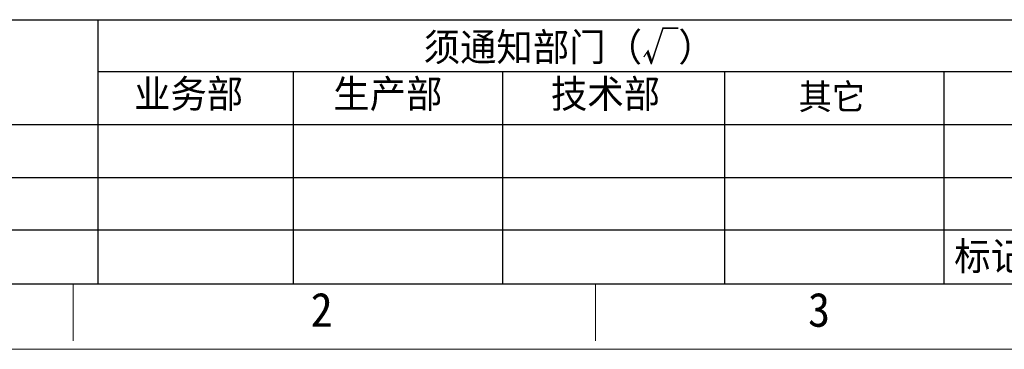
# Model space of a CAD drawing. Header units: millimetres. Extents: x -24622 to 57, y -1603 to 1112.
# Tile 147 of 219: x -715 to -464, y 426 to 511. Entities that reach past the tile are written whole.
import ezdxf
from ezdxf.enums import TextEntityAlignment as Align

# ---------------------------------------------------------------- set-up
doc = ezdxf.new("R2010")
doc.units = ezdxf.units.MM
doc.layers.add('用户自定义1', color=4, linetype='Continuous', lineweight=13)
doc.styles.add('样式 2', font='simkai.ttf', dxfattribs={"width": 0.95})

msp = doc.modelspace()

# ---------------------------------------------------------------- linework, layer by layer
at = {"color": 7, "linetype": 'Continuous', "lineweight": 25}
for p, q in [((-902.213, 510.564), (-457.02, 510.564)), ((-695.157, 510.564), (-695.157, 443.097)), ((-695.157, 497.295), (-457.02, 497.295)), ((-645.361, 497.295), (-645.361, 443.097)), ((-591.91, 497.295), (-591.91, 443.097)), ((-535.251, 497.295), (-535.251, 443.097)), ((-479.309, 497.295), (-479.309, 443.097)), ((-902.213, 483.836), (-457.02, 483.836)), ((-457.02, 470.196), (-902.213, 470.196)), ((-902.213, 456.887), (-457.02, 456.887))]:
    msp.add_line(p, q, dxfattribs=at)
at = {"color": 0, "linetype": 'Continuous', "lineweight": 25}
msp.add_line((-902.213, 443.097), (40.282, 443.097), dxfattribs=at)
at = {"layer": '用户自定义1', "color": 0, "lineweight": 15, "ltscale": 0.3}
for p, q in [((40.282, 443.097), (-902.224, 443.097)), ((-701.497, 443.097), (-701.497, 428.566)), ((-568.181, 443.097), (-568.181, 428.566)), ((56.993, 426.386), (-918.935, 426.386))]:
    msp.add_line(p, q, dxfattribs=at)

# ---------------------------------------------------------------- texts
at = {"color": 7, "linetype": 'Continuous', "lineweight": 25, "attachment_point": 1, "style": '样式 2'}
for s, insert, char_height in [('须通知部门（√）', (-612.044, 507.155), 7.17), ('业务部', (-685.938, 495.211), 7.17), ('生产部', (-635.094, 495.211), 7.17), ('技术部', (-579.557, 495.211), 7.17), ('其它', (-516.331, 494.142), 6.5182)]:
    msp.add_mtext(s, dxfattribs=dict(at, insert=insert, char_height=char_height))
at = {"color": 0, "linetype": 'Continuous', "lineweight": 25, "insert": (-476.661, 453.748), "char_height": 7.17, "attachment_point": 1, "style": '样式 2'}
msp.add_mtext('标记', dxfattribs=at)
at = {"layer": '用户自定义1', "color": 0, "lineweight": 15, "ltscale": 0.3, "style": '样式 2', "width": 0.95}
for s, p in [('2', (-638.043, 432.141)), ('3', (-511.136, 432.141))]:
    msp.add_text(s, height=8.719, dxfattribs=at).set_placement(p, align=Align.CENTER)

doc.saveas('drawing.dxf')
